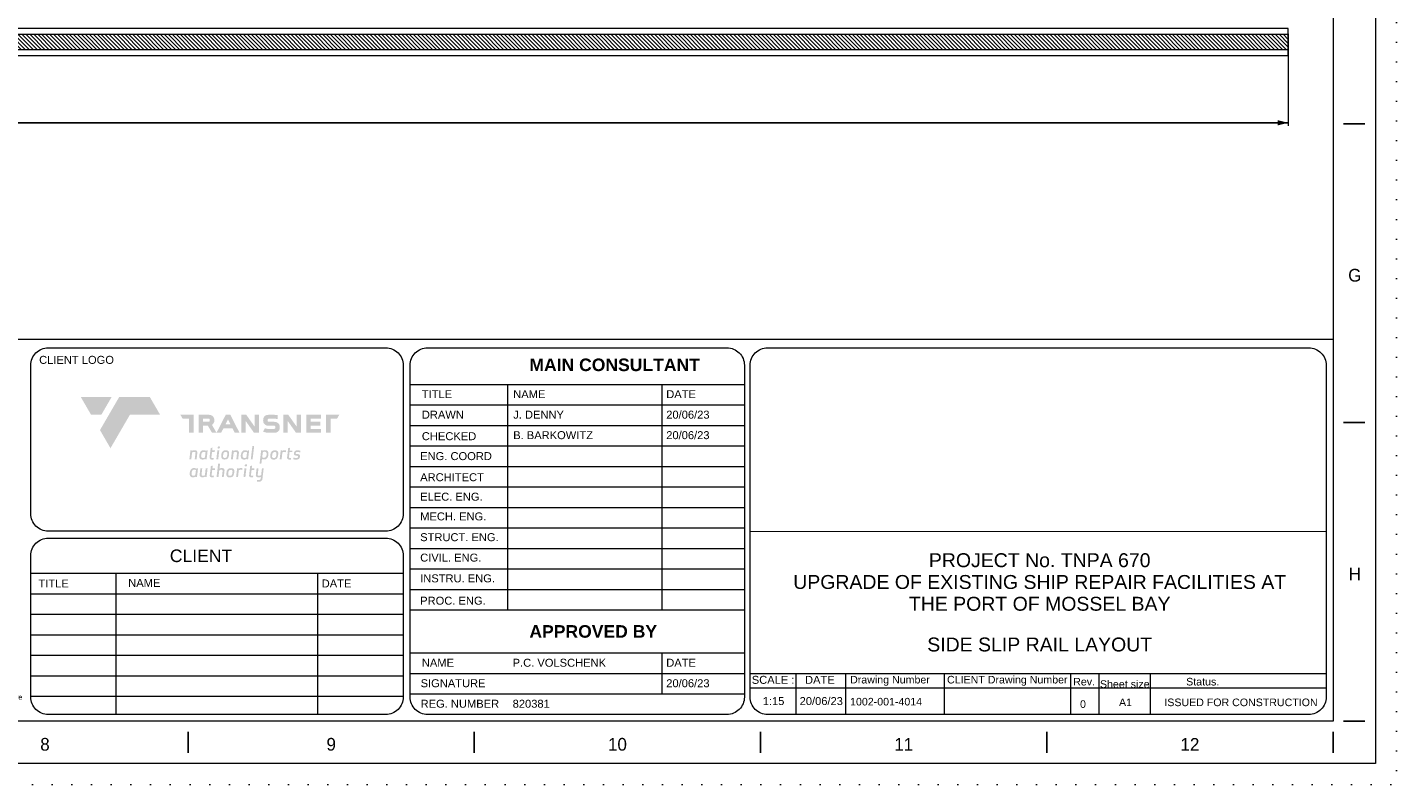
# Model space of a CAD drawing. Header units: millimetres. Extents: x -13186 to -571, y -579947 to -571037.
# Tile 12 of 31: x -5420 to -571, y -579947 to -577265. Entities that reach past the tile are written whole.
import ezdxf
from ezdxf.enums import TextEntityAlignment as Align

# ---------------------------------------------------------------- set-up
doc = ezdxf.new("R2010")
doc.units = ezdxf.units.MM
doc.header["$MEASUREMENT"] = 0
doc.linetypes.add('DGN Style 1', pattern=[69.724857, 0.116015, -69.608842])
doc.linetypes.add('DGN Style 6', pattern=[220.660029, 0.116015, -46.405895, 81.210315, -46.405895, 0.116015, -46.405895])
doc.layers.add('01 Title Block', color=7, linetype='Continuous', lineweight=0)
doc.styles.get("Standard").update_dxf_attribs({"font": 'arial.ttf'})
doc.styles.add('Style-ENGINEERING', font='ENGINEERING.shx')
doc.styles.add('Style-ENGINEERING_0', font='ENGINEERING.shx')
doc.styles.add('Swiss1', font='swiss.ttf', dxfattribs={"height": 1})
doc.styles.add('Swiss4', font='swiss.ttf', dxfattribs={"height": 4})
doc.dimstyles.new('MetricMM', dxfattribs={"dimtxt": 3, "dimasz": 3, "dimexe": 1.5, "dimexo": 1.5, "dimgap": 1.5, "dimtad": 1, "dimdec": 0, "dimzin": 7, "dimtxsty": 'Style-ENGINEERING_0', "dimcen": 0.09, "dimclrd": 1, "dimclre": 1, "dimclrt": 7, "dimadec": 0, "dimazin": 3, "dimtfac": 1, "dimtdec": 0, "dimtofl": 0, "dimtmove": 0, "dimatfit": 3, "dimfxl": 1, "dimtzin": 7, "dimlwd": -1, "dimlwe": 0, "dimarcsym": 0})

# ---------------------------------------------------------------- blocks, each defined once
blk = doc.blocks.new('*D141')
at = {"color": 1, "linetype": 'Continuous', "lineweight": 0, "transparency": 16777216}
for p, q in [((-5112.6, -1795.4), (-5112.6, -2122.1)), ((5923.5, -1795.4), (5923.5, -2122.1))]:
    blk.add_line(p, q, dxfattribs=at)
at = {"color": 1, "linetype": 'Continuous', "transparency": 16777216}
blk.add_line((-5112.6, -2111), (5923.5, -2111), dxfattribs=at)
at = {"color": 1, "linetype": 'Continuous', "lineweight": 0, "transparency": 16777216}
blk.add_solid([(-5075.6, -2120.2), (-5112.6, -2111), (-5075.6, -2101.7)], dxfattribs=at)
at = {"color": 1, "linetype": 'Continuous', "lineweight": 0, "transparency": 16777216, "extrusion": (0, 0, -1)}
blk.add_solid([(-5886.5, -2101.7), (-5923.5, -2111), (-5886.5, -2120.2)], dxfattribs=at)
at = {"layer": 'Defpoints', "color": 7, "linetype": 'Continuous', "lineweight": 0, "transparency": 16777216}
for p in [(-5112.6, -1776.9), (5923.5, -1776.9), (405.4, -2111), (5923.5, -2111)]:
    blk.add_point(p, dxfattribs=at)
at = {"color": 7, "linetype": 'Continuous', "lineweight": 0, "transparency": 16777216, "style": 'Style-ENGINEERING'}
blk.add_text('45 000 (ANTI TILT RAIL LENGTH)', height=37, dxfattribs=at).set_placement((-92, -2074), align=Align.MIDDLE_LEFT)
blk = doc.blocks.new('*U270')
for p, q in [((135.12, -2.47), (135.12, 2.53)), ((202.7, -2.47), (202.7, 2.53)), ((270.29, -2.47), (270.29, 2.53)), ((337.87, -2.47), (337.87, 2.53)), ((405.45, -2.47), (405.45, 2.53))]:
    blk.add_line(p, q)
at = {"char_height": 3, "attachment_point": 5, "line_spacing_factor": 1.2, "style": 'Style-ENGINEERING'}
for s, insert in [('8', (101.33, -0.47)), ('9', (168.91, -0.47)), ('10', (236.49, -0.47)), ('11', (304.08, -0.47)), ('12', (371.66, -0.47))]:
    blk.add_mtext(s, dxfattribs=dict(at, insert=insert))
blk = doc.blocks.new('*U269')
for p, q in [((412.95, -140.97), (407.95, -140.97)), ((412.95, -211.47), (407.95, -211.47)), ((412.95, -281.97), (407.95, -281.97))]:
    blk.add_line(p, q)
at = {"color": 7, "linetype": 'Continuous', "lineweight": 0, "flags": 128}
blk.add_lwpolyline([(-415.55, 292.03), (415.45, 292.03), (415.45, -291.97), (-415.55, -291.97), (-415.55, 292.03)], close=True, dxfattribs=at)
at = {"color": 7, "linetype": 'Continuous', "lineweight": 13, "flags": 128}
blk.add_lwpolyline([(-405.55, 282.03), (405.45, 282.03), (405.45, -281.97), (-405.55, -281.97), (-405.55, 282.03)], close=True, dxfattribs=at)
blk.add_blockref('*U270', (0, -287))
at = {"char_height": 3, "attachment_point": 5, "line_spacing_factor": 1.2, "style": 'Style-ENGINEERING'}
for s, insert in [('G', (410.58, -176.72)), ('H', (410.58, -247.22))]:
    blk.add_mtext(s, dxfattribs=dict(at, insert=insert))
blk = doc.blocks.new('*U7')
at = {"linetype": 'ByBlock', "lineweight": 0, "ltscale": 1.537634, "true_color": 0x7dba00, "extrusion": (0, 0, -1)}
blk.add_hatch(color=72, dxfattribs=at).paths.add_polyline_path([(412.9, 93.2), (373.7, 160.8), (490.9, 160.8), (451.7, 93.2)])
at = {"linetype": 'ByBlock', "lineweight": 0, "ltscale": 1.537634, "true_color": 0xd42e12, "extrusion": (0, 0, -1)}
h = blk.add_hatch(color=22, dxfattribs=at)
h.paths.add_polyline_path([(-458.1, 25.6), (-458.1, 78.5), (-482.4, 78.5), (-490.9, 93.2), (-440.7, 93.2), (-440.7, 25.6)])
h.paths.add_polyline_path([(-420.9, 25.6), (-420.9, 39.7), (-382.6, 39.7), (-382.6, 51.6), (-418.8, 51.6), (-418.8, 66.7), (-382.6, 66.7), (-382.6, 78.5), (-420.9, 78.5), (-420.9, 93.2), (-365.5, 93.2), (-365.5, 25.6)])
h.paths.add_polyline_path([(-345.9, 25.6), (-345.9, 93.2), (-329, 93.2), (-329, 48.2), (-297.2, 93.2), (-278, 93.2), (-278, 25.6), (-295.2, 25.6), (-295.2, 69.4), (-326.1, 25.6)])
h.paths.add_polyline_path([(-246.9, 25.2), (-219.4, 25.2, 0.106176), (-201.4, 29.4), (-208.6, 42.1, -0.079422), (-220.8, 39.7), (-243.4, 39.7, -0.414214), (-248.4, 44.7), (-248.4, 47, -0.414214), (-243.4, 51.9), (-219.9, 51.9, 0.084249), (-213.9, 53, 0.288797), (-202.1, 67.6, 0.090433), (-202.1, 77.1, 0.288797), (-213.9, 91.7, 0.081709), (-222, 93.2), (-244.8, 93.2, -0.002379), (-257, 92.1), (-257, 77.3, -0.00247), (-243.4, 78.5), (-223.4, 78.5, -0.414214), (-218.5, 73.6), (-218.5, 71.6, -0.414214), (-223.4, 66.7), (-241.9, 66.7, 0.075946), (-252.9, 65, 0.288797), (-264.7, 50.4, 0.090433), (-264.7, 40.9, 0.288797), (-252.9, 26.3, 0.084249)])
h.paths.add_polyline_path([(-186.4, 25.6), (-186.4, 93.2), (-169.4, 93.2), (-169.4, 48.2), (-137.7, 93.2), (-118.5, 93.2), (-118.5, 25.6), (-135.7, 25.6), (-135.7, 69.4), (-166.6, 25.6)])
h.paths.add_polyline_path([(-111.6, 25.6), (-77.3, 93.2), (-59.6, 93.2), (-24.9, 25.6), (-42.6, 25.6), (-51.2, 42.3), (-85, 42.3), (-93.5, 25.6)])
h.paths.add_polyline_path([(-77.5, 57.2), (-68.2, 75.5), (-58.8, 57.2)], flags=16)
h.paths.add_polyline_path([(3.3, 93.2, 0.414214), (-16.3, 73.6), (-16.3, 68.4, 0.217098), (-7.4, 54.9), (-24.4, 25.6), (-7.1, 25.6), (8, 51.6), (26.4, 51.6), (26.4, 25.6), (43.3, 25.6), (43.3, 93.2)])
h.paths.add_polyline_path([(5.3, 78.5), (26.4, 78.5), (26.4, 66.7), (5.3, 66.7, -0.414214), (0.8, 71.2), (0.8, 74.1, -0.414214)], flags=16)
h.paths.add_polyline_path([(62.3, 25.6), (62.3, 93.2), (112.5, 93.2), (104, 78.5), (79.7, 78.5), (79.7, 25.6)])
h.paths.add_polyline_path([(378.1, -33.7), (304.4, 93.2), (189.4, 93.2), (228.6, 160.8), (345, 160.8), (418, 35.1)])
at = {"linetype": 'ByBlock', "lineweight": 0, "ltscale": 1.537634, "true_color": 0x5c788f}
h = blk.add_hatch(color=155, dxfattribs=at)
h.paths.add_polyline_path([(178.8, -154.2), (178, -160.8), (187.9, -160.8, 0.41121), (199.1, -149.1), (203.8, -109.7), (197.2, -109.7), (194.1, -136.2, -0.161377), (187.5, -137.9, -0.116019), (182.6, -137.3, -0.196171), (181.1, -134.8), (184, -109.7), (177, -109.7), (173.9, -135.8, 0.19271), (175.5, -141.2, 0.205544), (183.3, -144.3, 0.138473), (193.3, -142.9, -0.035944), (192.2, -150.2, -0.272988), (187.7, -154.3, -0.051436)])
h.paths.add_polyline_path([(156.5, -144.9), (163.3, -144.9), (164, -138.6), (158.2, -138.6, -0.463376), (155.5, -135.5), (157.8, -115.9), (168, -115.9), (168.7, -110.1), (158.5, -110.1), (159.8, -99.6), (152.6, -101.5), (148.4, -137, 0.169), (149, -140.2, 0.266067)])
h.paths.add_polyline_path([(127, -143.5), (131, -109.7), (138.2, -109.7), (134.2, -143.5)])
h.paths.add_polyline_path([(132.5, -101.6, 0.359023), (138.7, -101.9, 0.46753), (139.3, -94.8, 0.391759), (132.1, -97, 0.404122)])
h.paths.add_polyline_path([(108.6, -111.6), (107.7, -109.6), (103, -109.7), (99, -143.5), (106.2, -143.5), (109.2, -117.9, -0.301285), (122.5, -116.6), (123.3, -109.6, 0.198259)])
h.paths.add_polyline_path([(92.1, -120.5, 0.302395), (87, -110.9, 0.159107), (78.6, -109.5, 0.275232), (65.6, -116.3, 0.123171), (63, -122.6, 0.029185), (62, -133.5, 0.077917), (62.3, -136.8, 0.245097), (68.6, -143.8, 0.096157), (75, -144.6, 0.132961), (82.1, -143.5, 0.130944), (87.7, -139.8, 0.132755)])
h.paths.add_polyline_path([(85.3, -125.9, -0.050194), (83, -134.5, -0.234314), (79.2, -138.2, -0.079159), (72.4, -138.3, -0.236184), (69.1, -134.3, -0.057702), (69.7, -125.3, -0.169328), (72.8, -117.8, -0.160967), (80.1, -115.7, -0.229957), (84.6, -118.3, -0.12171)], flags=16)
h.paths.add_polyline_path([(48.1, -117.6), (45.1, -143.5), (52.1, -143.5), (55.2, -117.5, 0.322375), (50.6, -110.1, 0.197814), (35.9, -110.8), (38, -92.9), (30.8, -92.9), (24.8, -143.5), (32, -143.5), (35, -117.9, -0.387855)])
h.paths.add_polyline_path([(7.1, -144.9), (13.9, -144.9), (14.6, -138.6), (8.8, -138.6, -0.463376), (6.1, -135.5), (8.4, -115.9), (18.6, -115.9), (19.3, -110.1), (9.1, -110.1), (10.3, -99.6), (3.2, -101.5), (-1, -137, 0.169), (-0.4, -140.2, 0.266067)])
h.paths.add_polyline_path([(-19.5, -136.1, -0.1719), (-26.1, -137.9, -0.191812), (-31.6, -136.6, -0.169033), (-32.3, -133.6), (-29.5, -109.7), (-36.5, -109.7), (-39.6, -135.7, 0.322375), (-35.1, -143.1, 0.21993), (-18.8, -141.6), (-17.9, -143.5), (-13.2, -143.5), (-9.2, -109.7), (-16.4, -109.7)])
h.paths.add_polyline_path([(-71.4, -143.1, 0.240157), (-55.4, -142), (-54.5, -143.5), (-49.6, -143.5), (-45.6, -109.7), (-50.3, -109.7), (-51.4, -111.8, 0.156709), (-59.2, -109, 0.120243), (-66.9, -109.9, 0.199156), (-75, -118.9, 0.157276), (-76.5, -137.3, 0.237172)])
h.paths.add_polyline_path([(-65.8, -117.2, -0.342206), (-53.6, -117.2), (-55.6, -133.6, -0.35623), (-59.4, -138.2), (-64.3, -138.2, -0.194955), (-67.9, -136.9, -0.184658), (-70.4, -131.8), (-69.9, -125, -0.206004)], flags=16)
h.paths.add_polyline_path([(326.1, -61.5, -0.107884), (333.1, -63, -0.475971), (333.7, -68.5, -0.255379), (328.2, -71, -0.094605), (316.6, -69), (315.8, -75.5, 0.170392), (334.3, -75.9, 0.375433), (341.7, -61.8, 0.301039), (335.9, -56.5, 0.053864), (327.7, -55.5, -0.563701), (325.4, -51.1, -0.304806), (329.3, -48.1, -0.106799), (342.4, -49.9), (343.2, -43.6, 0.110164), (329.7, -41.8, 0.24031), (319.8, -48.1, 0.199374), (318.7, -57.2, 0.255224)])
h.paths.add_polyline_path([(300.7, -77.2), (307.5, -77.2), (308.2, -70.9), (302.4, -70.9, -0.463376), (299.7, -67.8), (302, -48.2), (312.2, -48.2), (312.9, -42.4), (302.7, -42.4), (304, -31.9), (296.8, -33.8), (292.6, -69.3, 0.169), (293.2, -72.5, 0.266067)])
h.paths.add_polyline_path([(288.9, -42, 0.198259), (274.2, -43.9), (273.3, -42), (268.5, -42), (264.5, -75.9), (271.8, -75.9), (274.8, -50.2, -0.301285), (288, -49)])
h.paths.add_polyline_path([(245.5, -41.7, 0.275232), (232.5, -48.6, 0.123171), (229.8, -54.8, 0.029185), (228.8, -65.8, 0.077917), (229.2, -69, 0.245097), (235.5, -76, 0.096157), (241.9, -76.9, 0.132961), (249, -75.7, 0.130944), (254.6, -72.1, 0.132755), (259, -52.7, 0.302395), (253.9, -43.1, 0.159107)])
h.paths.add_polyline_path([(252.2, -58.1, -0.050194), (249.9, -66.8, -0.234314), (246.1, -70.5, -0.079159), (239.2, -70.5, -0.236184), (235.9, -66.5, -0.057702), (236.6, -57.6, -0.169328), (239.6, -50.1, -0.160967), (247, -48, -0.229957), (251.5, -50.5, -0.12171)], flags=16)
h.paths.add_polyline_path([(203.8, -76.5, 0.120243), (211.5, -75.6, 0.199156), (219.5, -66.6, 0.157276), (221.1, -48.2, 0.237172), (215.9, -42.4, 0.240157), (199.9, -43.6), (199.1, -42), (194.2, -42), (188.2, -92.5), (195.1, -92.5), (197.2, -74.6, 0.128595)])
h.paths.add_polyline_path([(198.2, -68.3), (200.1, -51.9, -0.35623), (204, -47.3), (208.9, -47.3, -0.194955), (212.5, -48.6, -0.184658), (215, -53.7), (214.5, -60.6, -0.206004), (210.4, -68.3, -0.342206)], flags=16)
h.paths.add_polyline_path([(154.9, -75.9), (160.9, -25), (167.7, -25), (161.7, -75.9)])
h.paths.add_polyline_path([(122.8, -75.5, 0.240157), (138.8, -74.3), (139.7, -75.9), (144.5, -75.9), (148.5, -42), (143.9, -42), (142.8, -44.2, 0.156709), (134.9, -41.4, 0.120243), (127.2, -42.3, 0.199156), (119.2, -51.3, 0.157276), (117.6, -69.7, 0.237172)])
h.paths.add_polyline_path([(128.4, -49.6, -0.342206), (140.5, -49.6), (138.6, -66, -0.35623), (134.7, -70.6), (129.9, -70.6, -0.194955), (126.3, -69.3, -0.184658), (123.7, -64.2), (124.2, -57.3, -0.206004)], flags=16)
h.paths.add_polyline_path([(109.9, -50, 0.322375), (105.3, -42.6, 0.21993), (89.1, -44.1), (88.2, -42.1), (83.4, -42.2), (79.4, -76), (86.7, -76), (89.7, -50.4, -0.387855), (102.8, -50.1), (99.8, -76), (106.8, -76)])
h.paths.add_polyline_path([(59.2, -41.4, 0.275232), (46.2, -48.3, 0.123171), (43.5, -54.5, 0.029185), (42.5, -65.5, 0.077917), (42.8, -68.7, 0.245097), (49.1, -75.8, 0.096157), (55.5, -76.6, 0.132961), (62.6, -75.4, 0.130944), (68.2, -71.8, 0.132755), (72.6, -52.5, 0.302395), (67.5, -42.8, 0.159107)])
h.paths.add_polyline_path([(65.8, -57.8, -0.050194), (63.6, -66.5, -0.234314), (59.7, -70.2, -0.079159), (52.9, -70.3, -0.236184), (49.6, -66.3, -0.057702), (50.2, -57.3, -0.169328), (53.3, -49.8, -0.160967), (60.6, -47.7, -0.229957), (65.1, -50.3, -0.12171)], flags=16)
h.paths.add_polyline_path([(24, -75.9), (27.9, -42), (35.1, -42), (31.1, -75.9)])
h.paths.add_polyline_path([(29.4, -34, 0.359023), (35.7, -34.3, 0.46753), (36.2, -27.2, 0.391759), (29, -29.4, 0.404122)])
h.paths.add_polyline_path([(6.3, -76.9), (13.1, -76.9), (13.8, -70.6), (8, -70.6, -0.463376), (5.3, -67.5), (7.6, -47.9), (17.8, -47.9), (18.5, -42), (8.3, -42), (9.5, -31.5), (2.4, -33.5), (-1.8, -69, 0.169), (-1.2, -72.1, 0.266067)])
h.paths.add_polyline_path([(-34.7, -75.5, 0.240157), (-18.7, -74.3), (-17.8, -75.9), (-13, -75.9), (-9, -42), (-13.6, -42), (-14.7, -44.2, 0.156709), (-22.6, -41.4, 0.120243), (-30.3, -42.3, 0.199156), (-38.3, -51.3, 0.157276), (-39.9, -69.7, 0.237172)])
h.paths.add_polyline_path([(-29.1, -49.6, -0.342206), (-17, -49.6), (-18.9, -66, -0.35623), (-22.8, -70.6), (-27.6, -70.6, -0.194955), (-31.2, -69.3, -0.184658), (-33.8, -64.2), (-33.3, -57.3, -0.206004)], flags=16)
h.paths.add_polyline_path([(-48, -49.8, 0.322375), (-52.5, -42.4, 0.21993), (-68.8, -43.9), (-69.7, -42), (-74.4, -42), (-78.4, -75.9), (-71.1, -75.9), (-68.1, -50.2, -0.387855), (-55, -50), (-58.1, -75.9), (-51, -75.9)])
blk = doc.blocks.new('*U140')
at = {"linetype": 'DGN Style 6', "lineweight": 0}
h = blk.add_hatch(dxfattribs=at)
h.set_pattern_fill('HATCH', color=5, style=0, pattern_type=2)
h.set_pattern_definition([(135, (5866.015, -1755.096), (-7.000357, -7.000357), [])])
h.paths.add_polyline_path([(5923.51, -1798.61), (-1989.7, -1798.61), (-2035.06, -1851.11), (5923.51, -1851.11)])
at = {"color": 7, "lineweight": 13}
blk.add_line((-6082.48, -2877.82), (6082.52, -2877.82), dxfattribs=at)
at = {"color": 7, "linetype": 'DGN Style 1', "lineweight": 0, "flags": 128}
blk.add_lwpolyline([(-6307.48, 4454.97), (6307.52, 4454.97), (6307.52, -4455.03), (-6307.48, -4455.03), (-6307.48, 4454.97)], close=True, dxfattribs=at)
at = {"color": 30, "linetype": 'Continuous', "lineweight": 0, "flags": 128}
blk.add_lwpolyline([(-1970.9, -1776.86), (-2053.86, -1872.86), (5923.51, -1872.86), (5923.51, -1776.86), (-1970.9, -1776.86)], close=True, dxfattribs=at)
at = {"color": 5, "linetype": 'Continuous', "lineweight": 0, "flags": 128}
blk.add_lwpolyline([(5923.51, -1798.61), (-1989.7, -1798.61), (-2035.06, -1851.11), (5923.51, -1851.11), (5923.51, -1798.61)], close=True, dxfattribs=at)
at = {"layer": '01 Title Block', "color": 7, "linetype": 'Continuous', "lineweight": 0}
for p, q in [((4018.06, -4144.81), (4018.06, -2969.59)), ((6057.81, -2969.59), (6057.81, -4144.81)), ((2813.85, -3037.59), (3997.61, -3037.59)), ((3158.83, -3037.59), (3158.83, -3836.13)), ((3705.45, -3037.59), (3705.45, -3836.13)), ((2813.85, -3110.19), (3997.61, -3110.19)), ((2813.85, -3182.78), (3997.61, -3182.78)), ((2813.85, -3255.38), (3997.61, -3255.38)), ((2813.85, -3327.97), (3997.61, -3327.97)), ((2813.85, -3400.56), (3997.61, -3400.56)), ((2813.85, -3473.16), (3997.61, -3473.16)), ((2813.85, -3545.75), (3997.61, -3545.75)), ((4018.06, -3557.2), (6057.81, -3558.57)), ((2813.85, -3618.35), (3997.61, -3618.35)), ((1470.74, -3706.36), (2789.14, -3706.36)), ((1771.57, -3706.36), (1771.57, -4206.58)), ((2485.26, -3706.36), (2485.26, -4206.58)), ((2813.85, -3690.94), (3997.61, -3690.94)), ((1470.74, -3778.96), (2789.14, -3778.96)), ((2813.85, -3763.54), (3997.61, -3763.54)), ((1470.74, -3851.55), (2789.14, -3851.55)), ((2813.85, -3836.13), (3997.61, -3836.13)), ((1470.74, -3924.15), (2789.14, -3924.15)), ((1470.74, -3996.74), (2789.14, -3996.74)), ((2813.85, -3988.8), (3997.61, -3988.8)), ((3705.45, -3988.8), (3705.45, -4133.98)), ((1470.74, -4069.34), (2789.14, -4069.34)), ((2813.85, -4061.39), (3997.61, -4061.39)), ((4018.06, -4061.39), (6057.81, -4061.39)), ((4179.53, -4061.39), (4179.53, -4206.58)), ((4355.25, -4061.39), (4355.25, -4206.58)), ((4705.17, -4061.39), (4705.17, -4206.58)), ((5152.79, -4061.39), (5152.79, -4206.58)), ((5253.43, -4061.39), (5253.43, -4206.58)), ((5434.54, -4061.39), (5434.54, -4206.58)), ((4018.06, -4111.72), (6057.81, -4111.72)), ((1470.74, -4141.93), (2789.14, -4141.93)), ((2813.85, -4133.98), (3997.61, -4133.98))]:
    blk.add_line(p, q, dxfattribs=at)
at = {"layer": '01 Title Block', "color": 7, "linetype": 'Continuous', "lineweight": 0, "flags": 128}
for points in [[(1532.51, -2907.82), (2727.37, -2907.82, -0.4142136), (2789.14, -2969.59), (2789.14, -3495.43, -0.4142136), (2727.37, -3557.2), (1532.51, -3557.2, -0.4142136), (1470.74, -3495.43), (1470.74, -2969.59, -0.4142136), (1532.51, -2907.82)], [(2875.62, -2907.82), (3935.84, -2907.82, -0.4142136), (3997.61, -2969.59), (3997.61, -4144.81, -0.4142136), (3935.84, -4206.58), (2875.62, -4206.58, -0.4142136), (2813.85, -4144.81), (2813.85, -2969.59, -0.4142136), (2875.62, -2907.82)], [(4079.83, -2907.82), (5996.04, -2907.82, -0.4142136), (6057.81, -2969.59), (6057.81, -4144.81, -0.4142136), (5996.04, -4206.58), (4079.83, -4206.58, -0.4142136), (4018.06, -4144.81), (4018.06, -2969.59, -0.4142136), (4079.83, -2907.82)], [(1532.51, -3581.91), (2727.37, -3581.91, -0.4142136), (2789.14, -3643.68), (2789.14, -4144.81, -0.4142136), (2727.37, -4206.58), (1532.51, -4206.58, -0.4142136), (1470.74, -4144.81), (1470.74, -3643.68, -0.4142136), (1532.51, -3581.91)]]:
    blk.add_lwpolyline(points, format="xyb", close=True, dxfattribs=at)
at = {"xscale": 14.99999999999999, "yscale": 14.99999999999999, "zscale": 14.99999999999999}
blk.add_blockref('*U269', (0.72, -0.48), dxfattribs=at)
at = {"color": 22, "linetype": 'Continuous', "lineweight": 0, "true_color": 0xd42e12, "xscale": 0.9324635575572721, "yscale": 0.9324635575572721, "zscale": 0.3108211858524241}
blk.add_blockref('*U7', (2105.22, -3232.16), dxfattribs=at)
at = {"color": 7, "style": 'Swiss1'}
for s, height, p in [('1002-001-4014', 26.9024, (4371.99, -4174.71)), ('A1', 26.902, (5324.45, -4177.12)), ('ISSUED FOR CONSTRUCTION', 26.9024, (5484.99, -4177.12))]:
    blk.add_text(s, height=height, dxfattribs=at).set_placement(p)
at = {"color": 7, "linetype": 'Continuous', "lineweight": 0, "char_height": 28.2064, "attachment_point": 1, "line_spacing_factor": 0.938532}
for s, insert, width in [('CHECKED    ', (2855.36, -3206.89), 179.3367), ('B. BARKOWITZ', (3178.97, -3203.27), 335.4105), ('P.C. VOLSCHENK', (3176.99, -4009.29), 335.4105)]:
    blk.add_mtext(s, dxfattribs=dict(at, insert=insert, width=width))
at = {"color": 7, "char_height": 49.326, "width": 2908.7545, "attachment_point": 2, "line_spacing_factor": 0.938532, "style": 'Swiss4'}
for s, insert in [('PROJECT No. TNPA 670\\PUPGRADE OF EXISTING SHIP REPAIR FACILITIES AT\\PTHE PORT OF MOSSEL BAY', (5043.48, -3635.54)), ('SIDE SLIP RAIL LAYOUT', (5043.48, -3934.16))]:
    blk.add_mtext(s, dxfattribs=dict(at, insert=insert))
at = {"color": 7, "char_height": 28.155, "attachment_point": 1, "line_spacing_factor": 0.938532}
for s, insert, width in [('1:15', (4062.68, -4145.07), 122.6943), ('20/06/23', (4193.39, -4145.07), 165.6582)]:
    blk.add_mtext(s, dxfattribs=dict(at, insert=insert, width=width))
at = {"color": 7, "insert": (5186.38, -4183.67), "char_height": 26.9024, "attachment_point": 7, "line_spacing_factor": 0.6, "style": 'Swiss1'}
blk.add_mtext('\\fArial|b0|i0|c00|p39;0', dxfattribs=at)
at = {"layer": '01 Title Block', "color": 7, "linetype": 'Continuous', "lineweight": 0, "style": 'Swiss1'}
for s, height, p in [('Drawing Number', 26.9512, (4371.99, -4096.79)), ('CLIENT Drawing Number', 26.9512, (4715.32, -4096.79)), ('Rev.', 26.951, (5162.14, -4103.91)), ('Status.', 26.951, (5562.14, -4103.91))]:
    blk.add_text(s, height=height, dxfattribs=at).set_placement(p)
at = {"layer": '01 Title Block', "color": 7, "linetype": 'Continuous', "lineweight": 0, "attachment_point": 1, "line_spacing_factor": 0.938532}
for s, insert, char_height, width in [('CLIENT LOGO ', (1500.02, -2936.57), 28.2064, 276.2477), ('TITLE \\fArial|b1|i0|c00|p39; ', (2855.36, -3058.08), 28.2064, 218.1445), ('NAME \\fArial|b1|i0|c00|p39; ', (3178.97, -3058.08), 28.2064, 218.1445), ('DATE  ', (3720.91, -3058.08), 28.206, 218.1445), ('DRAWN \\fArial|b1|i0|c00|p39;  ', (2855.36, -3130.68), 28.2064, 218.1445), ('J. DENNY', (3178.97, -3130.68), 28.206, 218.1445), ('20/06/23', (3720.91, -3130.68), 28.206, 218.1445), ('20/06/23', (3720.91, -3203.27), 28.206, 218.1445), ('ENG. COORD\\fArial|b1|i0|c00|p39;  ', (2849.5, -3277.48), 28.2064, 262.5804), ('ARCHITECT\\fArial|b1|i0|c00|p39;  ', (2849.5, -3352.2), 28.2064, 306.6487), ('ELEC. ENG.\\fArial|b1|i0|c00|p39;  ', (2849.5, -3421.16), 28.2064, 276.2477), ('MECH. ENG.\\fArial|b1|i0|c00|p39;  ', (2849.5, -3491.04), 28.2064, 276.2477), ('STRUCT. ENG.\\fArial|b1|i0|c00|p39;  ', (2849.5, -3564.58), 28.2064, 305.6594), ('CIVIL. ENG.\\fArial|b1|i0|c00|p39;  ', (2849.5, -3636.91), 28.2064, 305.6594), ('TITLE\\fArial|b1|i0|c00|p39;  ', (1497.42, -3728.57), 28.2064, 218.1445), ('NAME\\fArial|b1|i0|c00|p39;  ', (1815.44, -3726.38), 28.2064, 218.1445), ('DATE\\fArial|b1|i0|c00|p39;  ', (2500.73, -3728.56), 28.2064, 218.1445), ('INSTRU. ENG.\\fArial|b1|i0|c00|p39;  ', (2849.5, -3710.41), 28.2064, 305.6594), ('PROC. ENG.\\fArial|b1|i0|c00|p39;  ', (2849.5, -3789.51), 28.2064, 305.6594), ('NAME\\fArial|b1|i0|c00|p39;   ', (2855.36, -4009.29), 28.2064, 276.2477), ('DATE \\fArial|b1|i0|c00|p39; ', (3720.91, -4009.29), 28.2064, 218.1445), ('SCALE :\\fArial|b1|i0|c00|p39;     ', (4023.8, -4069.86), 28.2064, 166.0775), ('DATE \\fArial|b1|i0|c00|p39;     ', (4212.38, -4069.86), 28.2064, 197.9934), ('SIGNATURE\\fArial|b1|i0|c00|p39;    ', (2851.02, -4081.88), 28.2064, 276.2477), ('20/06/23', (3720.91, -4081.88), 28.206, 218.1445), ('REG. NUMBER\\fArial|b1|i0|c00|p39;    ', (2851.02, -4154.47), 28.2064, 336.2899), ('820381', (3176.99, -4154.47), 28.206, 335.4105)]:
    blk.add_mtext(s, dxfattribs=dict(at, insert=insert, char_height=char_height, width=width))
at = {"layer": '01 Title Block', "color": 7, "linetype": 'Continuous', "lineweight": 0, "attachment_point": 1, "line_spacing_factor": 0.938532, "style": 'Swiss1'}
for s, insert, char_height, width in [('\\fArial|b1|i0|c00|p39;MAIN CONSULTANT\\fArial|b0|i0|c00|p39; ', (3236.26, -2945.98), 44.4695, 610.7981), ('\\fArial|b0|i0|c00|p39;CLIENT \\fArial|b1|i0|c00|p39; ', (1962.81, -3622.37), 44.4695, 270.6337), ('\\fArial|b1|i0|c00|p39;APPROVED BY\\fArial|b0|i0|c00|p39; ', (3236.26, -3890.23), 44.4695, 610.7981), ('\\fArial|b0|i0|c00|p39;This Documents include all design and information therein is confidential intellectual Property of LODEMANN Holdings. Copyright and all other rights are reserved by LODEMANN Holdings. This Document may only be used for its intended purpose.\\fArial|b1|i0|c00|p39;        ', (-303.04, -4136.01), 18.5308, 1816.7473)]:
    blk.add_mtext(s, dxfattribs=dict(at, insert=insert, char_height=char_height, width=width))
at = {"layer": '01 Title Block', "color": 7, "linetype": 'Continuous', "lineweight": 0, "insert": (5256.86, -4112.9), "char_height": 26.9512, "attachment_point": 7, "line_spacing_factor": 0.6, "style": 'Swiss1'}
blk.add_mtext('\\fArial|b0|i0|c00|p39;Sheet size', dxfattribs=at)
at = {"color": 1, "linetype": 'Continuous'}
dim = blk.add_linear_dim(base=(5923.51, -2110.97), p1=(-5112.65, -1776.86), p2=(5923.51, -1776.86), text='\\FSTANDARD;45 000 (ANTI TILT RAIL LENGTH)', dimstyle='MetricMM', override={"dimtxt": 37, "dimasz": 37, "dimexe": 11.1, "dimexo": 18.5, "dimgap": 18.5, "dimlfac": 3.333333}, dxfattribs=at)
dim.commit()
dim.dimension.update_dxf_attribs({"geometry": '*D141', "text_midpoint": (405.43, -2110.97)})

msp = doc.modelspace()

# ---------------------------------------------------------------- block references
at = {"color": 7, "lineweight": 13}
msp.add_blockref('*U140', (-6878.35, -575492.15), dxfattribs=at)

doc.saveas('drawing.dxf')
